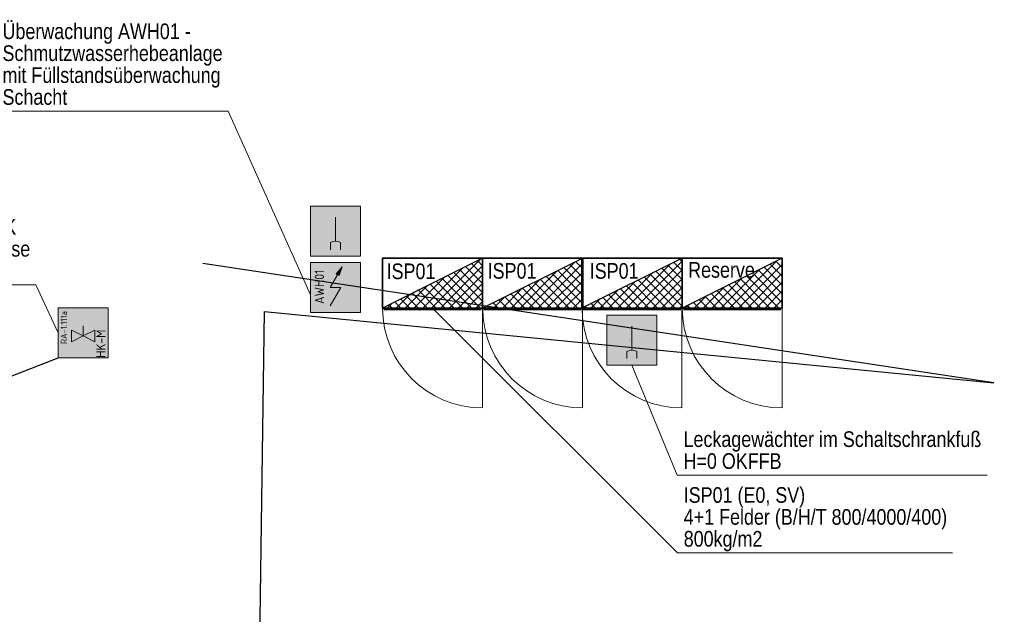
# Model space of a CAD drawing. Header units: metres. Extents: x -13.3 to 22.4, y -10.6 to 32.8.
# Tile 9 of 10: x 0.7 to 8.6, y 27.6 to 32.3. Entities that reach past the tile are written whole.
import ezdxf
from ezdxf.enums import TextEntityAlignment as Align

# ---------------------------------------------------------------- set-up
doc = ezdxf.new("R2010")
doc.units = ezdxf.units.M
doc.header["$MEASUREMENT"] = 0
doc.linetypes.add('DGN Style 5', pattern=[0.005450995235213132, 0.002336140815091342, -0.00311485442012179])
doc.layers.add('INTERN_Bemerkung', color=6, linetype='Continuous', lineweight=30, plot=False)
for name, color, linetype, lineweight in [('TRI_CONNPTS', 7, 'Continuous', 0), ('TRI_H3D', 7, 'Continuous', 0), ('ZWP_446_RINGERDER', 7, 'Continuous', 0), ('ZWP_480_SCHALTSCHRAENKE_E0_GA_2D', 7, 'Continuous', 0), ('ZWP_480_SCHALTSCHRAENKE_E0_GA_3D', 7, 'Continuous', 0), ('ZWP_480_SCHALTSCHRAENKE_E0_GA_TEXT', 7, 'Continuous', 0), ('ZWP_480_SYM_E0', 5, 'Continuous', 13), ('ZWP_480_SYM_E0_2D', 7, 'Continuous', 0), ('ZWP_480_SYM_SCHWARZ', 7, 'Continuous', 13), ('ZWP_480_TEXT_1_50_TOP', 7, 'Continuous', 0)]:
    doc.layers.add(name, color=color, linetype=linetype, lineweight=lineweight)
doc.layers.get('TRI_CONNPTS').off()
doc.layers.get('TRI_H3D').off()
doc.styles.add('ISOCP', font='isocp.shx')
doc.styles.add('ZWP_1 200', font='ARIALN.TTF', dxfattribs={"height": 0.5})
doc.styles.add('ZWP_1 50', font='ARIALN.TTF', dxfattribs={"height": 0.125})

# ---------------------------------------------------------------- blocks, each defined once
blk = doc.blocks.new('ZWP_480_Waechter_Leckage_1')
at = {"color": 5, "lineweight": 13}
for p, q in [((0.01984685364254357, -0.07984180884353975), (0.01984685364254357, 0.1125372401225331)), ((0.01984685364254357, -0.07984180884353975), (0.01984685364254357, 0.1125372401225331)), ((-0.0201504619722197, -0.1473316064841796), (-0.0201504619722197, -0.09019410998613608)), ((-0.0201504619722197, -0.1473316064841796), (-0.0201504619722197, -0.1198391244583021)), ((0.05984416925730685, -0.1473316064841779), (0.05984416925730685, -0.09019410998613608)), ((0.05984416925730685, -0.1473316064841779), (0.05984416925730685, -0.1198391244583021))]:
    blk.add_line(p, q, dxfattribs=at)
at = {"color": 5, "lineweight": 13, "flags": 128}
blk.add_lwpolyline([(-0.1801531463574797, 0.1999999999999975), (0.2198468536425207, 0.1999999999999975), (0.2198468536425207, -0.2000000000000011), (-0.1801531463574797, -0.2000000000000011)], close=True, dxfattribs=at)
at = {"color": 5, "lineweight": 13}
blk.add_arc((0.01984685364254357, -0.1622850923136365), 0.08244328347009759, 60.97773399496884, 119.0222660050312, dxfattribs=at)
at = {"color": 254, "lineweight": 13, "extrusion": (0, 0, -1)}
blk.add_solid([(0.1801531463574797, 0.1999999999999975), (-0.2198468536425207, 0.1999999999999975), (0.1801531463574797, -0.2000000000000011), (-0.2198468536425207, -0.2000000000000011)], dxfattribs=at)
blk = doc.blocks.new('ZWP_480_Waechter_Leckage')
at = {"layer": 'ZWP_446_RINGERDER', "color": 52, "linetype": 'DGN Style 5', "lineweight": 0}
blk.add_line((0, 0.0009999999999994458), (0, 0.001299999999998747), dxfattribs=at)
at = {"layer": 'ZWP_446_RINGERDER', "color": 212, "linetype": 'DGN Style 5', "lineweight": 0}
blk.add_line((0, 0, 0.0009999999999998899), (0, 0.0003999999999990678, 0.0009999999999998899), dxfattribs=at)
at = {"layer": 'ZWP_446_RINGERDER', "color": 12, "linetype": 'DGN Style 5', "lineweight": 0}
blk.add_line((0, 0), (0, 0.0001999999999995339), dxfattribs=at)
at = {"layer": 'ZWP_446_RINGERDER', "color": 92, "linetype": 'DGN Style 5', "lineweight": 0}
blk.add_line((0.0009999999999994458, 0), (0.0009999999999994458, 9.999999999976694e-05), dxfattribs=at)
at = {"layer": 'ZWP_446_RINGERDER', "color": 32, "linetype": 'DGN Style 5', "lineweight": 0}
blk.add_line((0.219928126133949, 0), (0.219928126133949, 0.0004999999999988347), dxfattribs=at)
at = {"layer": 'ZWP_480_SYM_E0', "color": 5, "lineweight": 13}
blk.add_blockref('ZWP_480_Waechter_Leckage_1', (0, 0), dxfattribs=at)
blk = doc.blocks.new('_T3D___18')
at = {"layer": 'ZWP_480_TEXT_1_50_TOP', "linetype": 'Continuous'}
for q in [(5.611446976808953, 29.57716641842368, -0.3950001), (8.450239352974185, 28.69826161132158, -0.3950001)]:
    blk.add_line((5.974467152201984, 28.69826161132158, -0.3950001), q, dxfattribs=at)
at = {"layer": 'ZWP_480_TEXT_1_50_TOP', "linetype": 'Continuous', "style": 'ZWP_1 50'}
for s, p in [('Leckagewächter im Schaltschrankfuß', (6.024467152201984, 29.04826161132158, -0.3950001)), ('H=0 OKFFB', (6.024467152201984, 28.87326161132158, -0.3950001))]:
    blk.add_text(s, height=0.125, dxfattribs=at).set_placement(p, align=Align.TOP_LEFT)
blk = doc.blocks.new('_$VT$__1')
at = {"layer": 'ZWP_480_SCHALTSCHRAENKE_E0_GA_2D', "color": 6, "linetype": 'Continuous', "lineweight": 30}
for p, q in [((0.7974696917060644, 0.3987348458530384, 2), (0.7999999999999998, 0.3962045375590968, 2)), ((0.3803106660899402, 0, 2), (0.7606213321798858, 0.3803106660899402, 2)), ((0.4510213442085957, 0, 2), (0.7999999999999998, 0.3489786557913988, 2)), ((0.656048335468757, 0.3280241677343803, 2), (0.7999999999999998, 0.1840725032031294, 2)), ((0.7031887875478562, 0.3515943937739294, 2), (0.7999999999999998, 0.254783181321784, 2)), ((0.7503292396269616, 0.3751646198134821, 2), (0.7999999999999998, 0.3254938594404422, 2)), ((0.2388893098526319, 0, 2), (0.4777786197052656, 0.2388893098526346, 2)), ((0.3095999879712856, 0, 2), (0.6191999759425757, 0.3095999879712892, 2)), ((0.514626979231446, 0.2573134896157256, 2), (0.7719404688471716, 0, 2)), ((0.5217320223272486, 0, 2), (0.7999999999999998, 0.2782679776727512, 2)), ((0.5617674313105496, 0.2808837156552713, 2), (0.7999999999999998, 0.04265114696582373, 2)), ((0.6089078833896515, 0.3044539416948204, 2), (0.7999999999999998, 0.1133618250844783, 2)), ((0.1681786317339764, 0, 2), (0.3363572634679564, 0.16817863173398, 2)), ((0.326065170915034, 0.1630325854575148, 2), (0.4890977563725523, 0, 2)), ((0.3732056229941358, 0.1866028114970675, 2), (0.5598084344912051, 0, 2)), ((0.4203460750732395, 0.2101730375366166, 2), (0.6305191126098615, 0, 2)), ((0.4674865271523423, 0.2337432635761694, 2), (0.7012297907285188, 0, 2)), ((0.592442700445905, 0, 2), (0.7999999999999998, 0.2075572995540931, 2)), ((0.09746795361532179, 0, 2), (0.1949359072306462, 0.09746795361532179, 2)), ((0.1846438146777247, 0.09232190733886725, 2), (0.2769657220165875, 0, 2)), ((0.2317842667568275, 0.1158921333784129, 2), (0.3476764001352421, 0, 2)), ((0.2789247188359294, 0.139462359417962, 2), (0.4183870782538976, 0, 2)), ((0.6631533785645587, 0, 2), (0.7999999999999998, 0.1368466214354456, 2)), ((0.02675727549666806, 0, 2), (0.05351455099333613, 0.02675727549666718, 2)), ((0.04322245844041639, 0.02161122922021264, 2), (0.06483368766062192, 0, 2)), ((0.09036291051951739, 0.04518145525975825, 2), (0.1355443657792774, 0, 2)), ((0.1375033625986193, 0.06875168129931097, 2), (0.206255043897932, 0, 2)), ((0.7338640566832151, 0, 2), (0.7999999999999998, 0.06613594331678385, 2))]:
    blk.add_line(p, q, dxfattribs=at)
at = {"layer": 'ZWP_480_SCHALTSCHRAENKE_E0_GA_2D', "color": 6, "linetype": 'Continuous', "lineweight": 0}
blk.add_line((0.7989999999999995, 0, 0.2000000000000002), (0.7989999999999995, -0.7979999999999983, 0.2000000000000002), dxfattribs=at)
blk.add_arc((0.7989999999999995, 0, 0.2000000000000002), 0.798, 180, 270, dxfattribs=at)
at = {"layer": 'ZWP_480_SCHALTSCHRAENKE_E0_GA_2D', "color": 6, "linetype": 'Continuous', "lineweight": 30}
blk.add_3dface([(0, 0, 2), (0.7999999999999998, 0, 2), (0.7999999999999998, 0.4000000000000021, 2)], dxfattribs=at)
at = {"layer": 'ZWP_480_SCHALTSCHRAENKE_E0_GA_3D', "color": 6, "linetype": 'Continuous', "lineweight": 30}
for points in [[(0, 0.4000000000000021), (0.7999999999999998, 0.4000000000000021), (0.7999999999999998, 0.4000000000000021, 2), (0, 0.4000000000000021, 2)], [(0, 0), (0, 0.4000000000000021), (0, 0.4000000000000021, 2), (0, 0, 2)], [(0, 0), (0.7999999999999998, 0), (0.7999999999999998, 0.4000000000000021), (0, 0.4000000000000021)], [(0.7999999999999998, 0), (0.7999999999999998, 0.4000000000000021), (0.7999999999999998, 0.4000000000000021, 2), (0.7999999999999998, 0, 2)], [(0, 0), (0.7999999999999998, 0), (0.7999999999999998, 0, 2), (0, 0, 2)], [(0.7889999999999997, -0.00999999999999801, 0.2000000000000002), (0.01100000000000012, -0.00999999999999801, 0.2000000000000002), (0.01100000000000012, -0.00999999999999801, 1.998), (0.7889999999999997, -0.00999999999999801, 1.998)]]:
    blk.add_3dface(points, dxfattribs=at)
at = {"layer": 'ZWP_480_SCHALTSCHRAENKE_E0_GA_TEXT', "color": 6, "lineweight": 0, "style": 'ZWP_1 50'}
blk.add_text('Reserve', height=0.125, dxfattribs=at).set_placement((0.0485783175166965, 0.3676127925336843, 2.0001), align=Align.TOP_LEFT)
blk = doc.blocks.new('_$VT$__2')
at = {"layer": 'ZWP_480_SCHALTSCHRAENKE_E0_GA_2D', "color": 136, "linetype": 'Continuous', "lineweight": 30}
for p, q in [((0.3218737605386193, 0, 2), (0.6437475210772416, 0.3218737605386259, 2)), ((0.3925844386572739, 0, 2), (0.7851688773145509, 0.392584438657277, 2)), ((0.4632951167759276, 0, 2), (0.8000000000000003, 0.3367048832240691, 2)), ((0.6642308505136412, 0.3321154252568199, 2), (0.8000000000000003, 0.1963462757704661, 2)), ((0.7113713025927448, 0.3556856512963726, 2), (0.8000000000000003, 0.2670569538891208, 2)), ((0.7585117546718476, 0.3792558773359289, 2), (0.8000000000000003, 0.3377676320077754, 2)), ((0.2511630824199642, 0, 2), (0.5023261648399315, 0.2511630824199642, 2)), ((0.4756690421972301, 0.2378345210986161, 2), (0.7135035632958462, -7.105427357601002e-15, 2)), ((0.5228094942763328, 0.2614047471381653, 2), (0.7842142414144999, 0, 2)), ((0.5340057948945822, 0, 2), (0.8000000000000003, 0.2659942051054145, 2)), ((0.5699499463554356, 0.2849749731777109, 2), (0.8000000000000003, 0.05492491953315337, 2)), ((0.6170903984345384, 0.3085451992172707, 2), (0.8000000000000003, 0.1256355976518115, 2)), ((0.18045240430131, 0, 2), (0.3609048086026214, 0.1804524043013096, 2)), ((0.3342476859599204, 0.1671238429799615, 2), (0.5013715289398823, 0, 2)), ((0.3813881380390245, 0.1906940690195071, 2), (0.572082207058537, 0, 2)), ((0.4285285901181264, 0.2142642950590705, 2), (0.6427928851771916, 0, 2)), ((0.6047164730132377, 0, 2), (0.8000000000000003, 0.1952835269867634, 2)), ((0.1097417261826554, 0, 2), (0.2194834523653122, 0.1097417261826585, 2)), ((0.1928263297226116, 0.09641316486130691, 2), (0.2892394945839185, 0, 2)), ((0.2399667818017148, 0.1199833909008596, 2), (0.3599501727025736, 0, 2)), ((0.287107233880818, 0.1435536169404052, 2), (0.4306608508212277, 0, 2)), ((0.6754271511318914, 0, 2), (0.8000000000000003, 0.1245728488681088, 2)), ((0.004264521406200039, 0.002132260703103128, 2), (0.006396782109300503, 0, 2)), ((0.03903104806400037, 0, 2), (0.07806209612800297, 0.03903104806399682, 2)), ((0.05140497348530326, 0.02570248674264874, 2), (0.07710746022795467, 0, 2)), ((0.09854542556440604, 0.04927271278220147, 2), (0.1478181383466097, 0, 2)), ((0.1456858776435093, 0.07284293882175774, 2), (0.2185288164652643, 0, 2)), ((0.746137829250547, 0, 2), (0.8000000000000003, 0.05386217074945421, 2))]:
    blk.add_line(p, q, dxfattribs=at)
at = {"layer": 'ZWP_480_SCHALTSCHRAENKE_E0_GA_2D', "color": 136, "linetype": 'Continuous', "lineweight": 0}
blk.add_line((0.7989999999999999, 0, 0.2000000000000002), (0.7989999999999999, -0.7979999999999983, 0.2000000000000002), dxfattribs=at)
blk.add_arc((0.7989999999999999, 0, 0.2000000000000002), 0.798, 180, 270, dxfattribs=at)
at = {"layer": 'ZWP_480_SCHALTSCHRAENKE_E0_GA_2D', "color": 136, "linetype": 'Continuous', "lineweight": 30}
blk.add_3dface([(0, 0, 2), (0.8000000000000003, 0, 2), (0.8000000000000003, 0.4000000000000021, 2)], dxfattribs=at)
at = {"layer": 'ZWP_480_SCHALTSCHRAENKE_E0_GA_3D', "color": 136, "linetype": 'Continuous', "lineweight": 30}
for points in [[(0, 0.4000000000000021), (0.8000000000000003, 0.4000000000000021), (0.8000000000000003, 0.4000000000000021, 2), (0, 0.4000000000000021, 2)], [(0, 0), (0, 0.4000000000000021), (0, 0.4000000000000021, 2), (0, 0, 2)], [(0, 0), (0.8000000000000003, 0), (0.8000000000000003, 0.4000000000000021), (0, 0.4000000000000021)], [(0.8000000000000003, 0), (0.8000000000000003, 0.4000000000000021), (0.8000000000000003, 0.4000000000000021, 2), (0.8000000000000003, 0, 2)], [(0, 0), (0.8000000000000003, 0), (0.8000000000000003, 0, 2), (0, 0, 2)], [(0.7890000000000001, -0.00999999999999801, 0.2000000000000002), (0.01099999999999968, -0.00999999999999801, 0.2000000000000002), (0.01099999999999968, -0.00999999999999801, 1.998), (0.7890000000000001, -0.00999999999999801, 1.998)]]:
    blk.add_3dface(points, dxfattribs=at)
at = {"layer": 'ZWP_480_SCHALTSCHRAENKE_E0_GA_TEXT', "color": 7, "lineweight": 0, "style": 'ZWP_1 50'}
blk.add_text('ISP01', height=0.125, dxfattribs=at).set_placement((0.03335603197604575, 0.3563965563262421, 2.0001), align=Align.TOP_LEFT)
blk = doc.blocks.new('_$VT$__3')
at = {"layer": 'ZWP_480_SCHALTSCHRAENKE_E0_GA_2D', "color": 136, "linetype": 'Continuous', "lineweight": 30}
for p, q in [((0.7908638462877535, 0.3954319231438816, 2), (0.7999999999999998, 0.38629576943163, 2)), ((0.3704018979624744, 0, 2), (0.7408037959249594, 0.3704018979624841, 2)), ((0.4411125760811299, 0, 2), (0.8000000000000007, 0.3588874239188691, 2)), ((0.6494424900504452, 0.3247212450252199, 2), (0.7999999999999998, 0.1741637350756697, 2)), ((0.6965829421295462, 0.3482914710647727, 2), (0.7999999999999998, 0.2448744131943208, 2)), ((0.743723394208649, 0.3718616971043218, 2), (0.7999999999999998, 0.3155850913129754, 2)), ((0.2996912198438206, 0, 2), (0.5993824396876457, 0.2996912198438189, 2)), ((0.5080211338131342, 0.2540105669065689, 2), (0.7620317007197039, 0, 2)), ((0.5118232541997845, 0, 2), (0.7999999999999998, 0.2881767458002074, 2)), ((0.555161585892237, 0.277580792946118, 2), (0.7999999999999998, 0.03274237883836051, 2)), ((0.6023020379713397, 0.3011510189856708, 2), (0.7999999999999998, 0.1034530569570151, 2)), ((0.1582698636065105, 0, 2), (0.3165397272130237, 0.1582698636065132, 2)), ((0.2289805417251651, 0, 2), (0.4579610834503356, 0.2289805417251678, 2)), ((0.3194593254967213, 0.1597296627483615, 2), (0.4791889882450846, 0, 2)), ((0.366599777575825, 0.1832998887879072, 2), (0.5498996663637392, 0, 2)), ((0.4137402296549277, 0.2068701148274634, 2), (0.6206103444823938, 0, 2)), ((0.4608806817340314, 0.230440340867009, 2), (0.6913210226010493, 0, 2)), ((0.58253393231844, 0, 2), (0.7999999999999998, 0.2174660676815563, 2)), ((0.0875591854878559, 0, 2), (0.1751183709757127, 0.08755918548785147, 2)), ((0.178037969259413, 0.08901898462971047, 2), (0.2670569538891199, 0, 2)), ((0.2251784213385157, 0.1125892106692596, 2), (0.3377676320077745, 0, 2)), ((0.2723188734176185, 0.1361594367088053, 2), (0.40847831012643, 0, 2)), ((0.6532446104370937, 0, 2), (0.7999999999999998, 0.1467553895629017, 2)), ((0.01684850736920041, 0, 2), (0.0336970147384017, 0.01684850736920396, 2)), ((0.03661661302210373, 0.01830830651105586, 2), (0.05492491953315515, -7.105427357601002e-15, 2)), ((0.08375706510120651, 0.04187853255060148, 2), (0.1256355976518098, 0, 2)), ((0.1308975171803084, 0.06544875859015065, 2), (0.1963462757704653, 0, 2)), ((0.7239552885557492, 0, 2), (0.7999999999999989, 0.07604471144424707, 2)), ((0.7946659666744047, 0, 2), (0.8000000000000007, 0.005334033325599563, 2))]:
    blk.add_line(p, q, dxfattribs=at)
at = {"layer": 'ZWP_480_SCHALTSCHRAENKE_E0_GA_2D', "color": 136, "linetype": 'Continuous', "lineweight": 0}
blk.add_line((0.7989999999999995, 0, 0.2000000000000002), (0.7989999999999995, -0.7979999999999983, 0.2000000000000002), dxfattribs=at)
blk.add_arc((0.7989999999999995, 0, 0.2000000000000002), 0.798, 180, 270, dxfattribs=at)
at = {"layer": 'ZWP_480_SCHALTSCHRAENKE_E0_GA_2D', "color": 136, "linetype": 'Continuous', "lineweight": 30}
blk.add_3dface([(0, 0, 2), (0.7999999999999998, 0, 2), (0.7999999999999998, 0.4000000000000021, 2)], dxfattribs=at)
at = {"layer": 'ZWP_480_SCHALTSCHRAENKE_E0_GA_3D', "color": 136, "linetype": 'Continuous', "lineweight": 30}
for points in [[(0, 0.4000000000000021), (0.7999999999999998, 0.4000000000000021), (0.7999999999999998, 0.4000000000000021, 2), (0, 0.4000000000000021, 2)], [(0, 0), (0, 0.4000000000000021), (0, 0.4000000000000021, 2), (0, 0, 2)], [(0, 0), (0.7999999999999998, 0), (0.7999999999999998, 0.4000000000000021), (0, 0.4000000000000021)], [(0.7999999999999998, 0), (0.7999999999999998, 0.4000000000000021), (0.7999999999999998, 0.4000000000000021, 2), (0.7999999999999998, 0, 2)], [(0, 0), (0.7999999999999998, 0), (0.7999999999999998, 0, 2), (0, 0, 2)], [(0.7889999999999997, -0.00999999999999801, 0.2000000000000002), (0.01099999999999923, -0.00999999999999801, 0.2000000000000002), (0.01099999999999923, -0.00999999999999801, 1.998), (0.7889999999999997, -0.00999999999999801, 1.998)]]:
    blk.add_3dface(points, dxfattribs=at)
at = {"layer": 'ZWP_480_SCHALTSCHRAENKE_E0_GA_TEXT', "color": 7, "lineweight": 0, "style": 'ZWP_1 50'}
blk.add_text('ISP01', height=0.125, dxfattribs=at).set_placement((0.04068104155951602, 0.3600590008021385, 2.0001), align=Align.TOP_LEFT)
blk = doc.blocks.new('_$VT$__4')
at = {"layer": 'ZWP_480_SCHALTSCHRAENKE_E0_GA_2D', "color": 136, "linetype": 'Continuous', "lineweight": 30}
for p, q in [((0.3539650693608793, 0, 2), (0.7079301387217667, 0.3539650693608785, 2)), ((0.4246757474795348, 0, 2), (0.7999999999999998, 0.3753242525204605, 2)), ((0.6384846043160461, 0.3192423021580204, 2), (0.8000000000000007, 0.1577269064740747, 2)), ((0.6856250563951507, 0.3428125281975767, 2), (0.7999999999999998, 0.2284375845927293, 2)), ((0.7327655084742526, 0.3663827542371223, 2), (0.8000000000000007, 0.2991482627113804, 2)), ((0.7799059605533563, 0.3899529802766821, 2), (0.7999999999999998, 0.369858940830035, 2)), ((0.2832543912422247, 0, 2), (0.5665087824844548, 0.2832543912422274, 2)), ((0.4953864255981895, 0, 2), (0.7999999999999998, 0.3046135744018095, 2)), ((0.4970632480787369, 0.2485316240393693, 2), (0.7455948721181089, 0, 2)), ((0.5442037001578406, 0.2721018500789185, 2), (0.7999999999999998, 0.01630555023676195, 2)), ((0.5913441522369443, 0.2956720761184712, 2), (0.7999999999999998, 0.08701622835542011, 2)), ((0.2125437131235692, 0, 2), (0.4250874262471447, 0.2125437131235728, 2)), ((0.3556418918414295, 0.1778209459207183, 2), (0.5334628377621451, 0, 2)), ((0.4027823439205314, 0.2013911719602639, 2), (0.6041735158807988, 0, 2)), ((0.4499227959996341, 0.2249613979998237, 2), (0.6748841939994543, 0, 2)), ((0.5660971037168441, 0, 2), (0.7999999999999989, 0.2339028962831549, 2)), ((0.6368077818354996, 0, 2), (0.7999999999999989, 0.1631922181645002, 2)), ((0.1418330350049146, 0, 2), (0.2836660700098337, 0.1418330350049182, 2)), ((0.1670800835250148, 0.08354004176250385, 2), (0.2506201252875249, 0, 2)), ((0.2142205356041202, 0.1071102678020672, 2), (0.3213308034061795, 0, 2)), ((0.2613609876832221, 0.1306804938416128, 2), (0.3920414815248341, 0, 2)), ((0.308501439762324, 0.154250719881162, 2), (0.4627521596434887, 0, 2)), ((0.7075184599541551, 7.105427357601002e-15, 2), (0.7999999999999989, 0.09248154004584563, 2)), ((0.0004116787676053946, 0, 2), (0.0008233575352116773, 0.0004116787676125, 2)), ((0.02565872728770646, 0.01282936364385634, 2), (0.03848809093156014, 0, 2)), ((0.07112235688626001, 0, 2), (0.1422447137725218, 0.07112235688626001, 2)), ((0.07279917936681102, 0.03639958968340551, 2), (0.1091987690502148, 0, 2)), ((0.1199396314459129, 0.05996981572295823, 2), (0.1799094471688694, 0, 2)), ((0.7782291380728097, 0, 2), (0.7999999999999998, 0.02177086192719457, 2))]:
    blk.add_line(p, q, dxfattribs=at)
at = {"layer": 'ZWP_480_SCHALTSCHRAENKE_E0_GA_2D', "color": 136, "linetype": 'Continuous', "lineweight": 0}
blk.add_line((0.7990000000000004, 0, 0.2000000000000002), (0.7990000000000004, -0.7979999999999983, 0.2000000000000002), dxfattribs=at)
blk.add_arc((0.7990000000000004, 0, 0.2000000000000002), 0.798, 180, 270, dxfattribs=at)
at = {"layer": 'ZWP_480_SCHALTSCHRAENKE_E0_GA_2D', "color": 136, "linetype": 'Continuous', "lineweight": 30}
blk.add_3dface([(0, 0, 2), (0.7999999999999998, 0, 2), (0.7999999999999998, 0.4000000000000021, 2)], dxfattribs=at)
at = {"layer": 'ZWP_480_SCHALTSCHRAENKE_E0_GA_3D', "color": 136, "linetype": 'Continuous', "lineweight": 30}
for points in [[(0, 0.4000000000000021), (0.7999999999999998, 0.4000000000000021), (0.7999999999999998, 0.4000000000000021, 2), (0, 0.4000000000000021, 2)], [(0, 0), (0, 0.4000000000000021), (0, 0.4000000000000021, 2), (0, 0, 2)], [(0, 0), (0.7999999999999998, 0), (0.7999999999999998, 0.4000000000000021), (0, 0.4000000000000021)], [(0.7999999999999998, 0), (0.7999999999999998, 0.4000000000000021), (0.7999999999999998, 0.4000000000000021, 2), (0.7999999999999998, 0, 2)], [(0, 0), (0.7999999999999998, 0), (0.7999999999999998, 0, 2), (0, 0, 2)], [(0.7889999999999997, -0.00999999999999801, 0.2000000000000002), (0.01100000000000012, -0.00999999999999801, 0.2000000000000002), (0.01100000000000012, -0.00999999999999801, 1.998), (0.7889999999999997, -0.00999999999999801, 1.998)]]:
    blk.add_3dface(points, dxfattribs=at)
at = {"layer": 'ZWP_480_SCHALTSCHRAENKE_E0_GA_TEXT', "color": 7, "lineweight": 0, "style": 'ZWP_1 50'}
blk.add_text('ISP01', height=0.125, dxfattribs=at).set_placement((0.06219825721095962, 0.3596011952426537, 2.0001), align=Align.TOP_LEFT)
blk = doc.blocks.new('_T3D___28')
at = {"layer": 'ZWP_480_TEXT_1_50_TOP', "linetype": 'Continuous'}
for q in [(-2.007415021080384, 1.430923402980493), (2.147007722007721, -0.5249999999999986)]:
    blk.add_line((-0.05000000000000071, -0.5249999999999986), q, dxfattribs=at)
at = {"layer": 'ZWP_480_TEXT_1_50_TOP', "linetype": 'Continuous', "style": 'ZWP_1 50'}
for s, p in [('ISP01 (E0, SV)', (0, 0)), ('4+1 Felder (B/H/T 800/4000/400)', (0, -0.1750000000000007)), ('800kg/m2', (0, -0.3500000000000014))]:
    blk.add_text(s, height=0.125, dxfattribs=at).set_placement(p, align=Align.TOP_LEFT)
blk = doc.blocks.new('_T3D___31')
at = {"layer": 'ZWP_480_TEXT_1_50_TOP', "linetype": 'Continuous'}
for p, q in [((-1.47238371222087, 30.18847174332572, -3.440328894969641), (0.850010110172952, 30.18847174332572, -3.440328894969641)), ((0.850010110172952, 30.18847174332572, -3.440328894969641), (1.02840359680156, 29.80446182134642, -3.440328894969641))]:
    blk.add_line(p, q, dxfattribs=at)
at = {"layer": 'ZWP_480_TEXT_1_50_TOP', "linetype": 'Continuous', "style": 'ZWP_1 50'}
for s, p in [('Ventil_thermolektrisch_PWM_HK', (-1.42238371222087, 30.71347174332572, -3.440328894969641)), ('Verkabelung über UP-Auslassdose', (-1.42238371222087, 30.53847174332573, -3.440328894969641)), ('im Wandschlitz bis UHD', (-1.42238371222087, 30.36347174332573, -3.440328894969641))]:
    blk.add_text(s, height=0.125, dxfattribs=at).set_placement(p, align=Align.TOP_LEFT)
blk = doc.blocks.new('ZWP_480_Wächter_Leckage_1')
at = {"lineweight": 13}
for p, q in [((0.01984685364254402, -0.07984180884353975), (0.01984685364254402, 0.1125372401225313)), ((0.01984685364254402, -0.07984180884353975), (0.01984685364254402, 0.1125372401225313)), ((-0.0201504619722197, -0.1473316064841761), (-0.0201504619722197, -0.09019410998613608)), ((-0.0201504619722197, -0.1473316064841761), (-0.0201504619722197, -0.1198391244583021)), ((0.05984416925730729, -0.1473316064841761), (0.05984416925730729, -0.09019410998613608)), ((0.05984416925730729, -0.1473316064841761), (0.05984416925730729, -0.1198391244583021))]:
    blk.add_line(p, q, dxfattribs=at)
at = {"lineweight": 13, "flags": 128}
blk.add_lwpolyline([(-0.1801531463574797, 0.1999999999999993), (0.2198468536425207, 0.1999999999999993), (0.2198468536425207, -0.2000000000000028), (-0.1801531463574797, -0.2000000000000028)], close=True, dxfattribs=at)
at = {"lineweight": 13}
blk.add_arc((0.01984685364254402, -0.1622850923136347), 0.08244328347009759, 60.97773399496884, 119.0222660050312, dxfattribs=at)
at = {"color": 254, "lineweight": 13}
blk.add_solid([(-0.1801531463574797, 0.1999999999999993), (0.2198468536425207, 0.1999999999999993), (-0.1801531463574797, -0.2000000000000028), (0.2198468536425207, -0.2000000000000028)], dxfattribs=at)
blk = doc.blocks.new('ZWP_480_Autarke_Anlage_1_2')
at = {"lineweight": 13, "extrusion": (0, 0, -1)}
blk.add_hatch(color=256, dxfattribs=at).paths.add_polyline_path([(-0.02941622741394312, -0.1045777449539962), (-0.05244524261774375, -0.03550102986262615), (-0.004560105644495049, -0.09035485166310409), (-0.01698816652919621, -0.09746629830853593)])
at = {"lineweight": 13}
for p, q in [((-0.04168252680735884, -0.2000000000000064), (0.0169881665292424, -0.09746629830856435)), ((-0.04242213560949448, -0.3469824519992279), (0.04168252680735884, -0.2000000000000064)), ((-0.04168252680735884, -0.2000000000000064), (0.04168252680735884, -0.2000000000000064))]:
    blk.add_line(p, q, dxfattribs=at)
at = {"lineweight": 13, "flags": 128}
for points in [[(-0.2000000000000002, -0.4000000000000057), (-0.2000000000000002, -3.552713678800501e-15), (0.2000000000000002, -3.552713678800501e-15), (0.2000000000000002, -0.4000000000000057)], [(0.004560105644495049, -0.09035485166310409), (0.05244524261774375, -0.03550102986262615), (0.02941622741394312, -0.1045777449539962), (0.01698816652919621, -0.09746629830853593)]]:
    blk.add_lwpolyline(points, close=True, dxfattribs=at)
at = {"color": 254, "lineweight": 13, "extrusion": (0, 0, -1)}
blk.add_solid([(0.2000000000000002, -0.4000000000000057), (0.2000000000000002, -3.552713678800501e-15), (-0.2000000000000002, -0.4000000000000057), (-0.2000000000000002, -3.552713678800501e-15)], dxfattribs=at)
at = {"insert": (-0.128373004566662, -0.1943750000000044), "char_height": 0.15, "attachment_point": 5, "rotation": 89.99999999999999, "style": 'ZWP_1 200'}
blk.add_mtext('\\Fisocp;\\Q0;\\H0.5x;AWH01', dxfattribs=at)
blk = doc.blocks.new('_T3D___43')
at = {"layer": 'ZWP_480_TEXT_1_50_TOP', "linetype": 'Continuous'}
for p, q in [((0.474640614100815, 28.376508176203), (2.327536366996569, 28.376508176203)), ((2.327536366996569, 28.376508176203), (2.9854591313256, 26.90817744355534))]:
    blk.add_line(p, q, dxfattribs=at)
at = {"layer": 'ZWP_480_TEXT_1_50_TOP', "linetype": 'Continuous', "style": 'ZWP_1 50'}
for s, p in [('Überwachung AWH01 - ', (0.524640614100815, 29.076508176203)), ('Schmutzwasserhebeanlage', (0.524640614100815, 28.90150817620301)), ('mit Füllstandsüberwachung', (0.524640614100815, 28.72650817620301)), ('Schacht', (0.524640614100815, 28.551508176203))]:
    blk.add_text(s, height=0.125, dxfattribs=at).set_placement(p, align=Align.TOP_LEFT)
blk = doc.blocks.new('ZWP_480_Ventil_thermelektr_1_1')
at = {"color": 5, "lineweight": 13}
for p, q in [((-0.09377405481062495, 0.02415020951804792), (-1.643130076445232e-14, -0.02273681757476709)), ((-0.09377405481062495, -0.06962384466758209), (-0.09377405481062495, 0.02415020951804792)), ((-1.287858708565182e-14, 0.05726318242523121), (-1.287858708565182e-14, -0.02273681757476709)), ((0.09377405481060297, 0.02415020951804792), (-1.287858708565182e-14, -0.02273681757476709)), ((0.09377405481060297, -0.06962384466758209), (0.09377405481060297, 0.02415020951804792)), ((-1.643130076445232e-14, -0.02273681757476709), (-0.09377405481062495, -0.06962384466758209)), ((-1.287858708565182e-14, -0.02273681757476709), (0.09377405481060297, -0.06962384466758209))]:
    blk.add_line(p, q, dxfattribs=at)
at = {"color": 5, "lineweight": 13, "flags": 128}
blk.add_lwpolyline([(-0.200000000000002, 0.2022246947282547), (0.2000000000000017, 0.2022246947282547), (0.2000000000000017, -0.1977753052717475), (-0.200000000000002, -0.1977753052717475)], close=True, dxfattribs=at)
blk.add_lwpolyline([(-0.200000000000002, 0.2022246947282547), (0.2000000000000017, 0.2022246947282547), (0.2000000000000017, -0.1977753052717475), (-0.200000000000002, -0.1977753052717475)], close=True, dxfattribs=at)
at = {"color": 254, "lineweight": 13, "extrusion": (0, 0, -1)}
blk.add_solid([(0.200000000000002, 0.2022246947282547), (-0.2000000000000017, 0.2022246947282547), (0.200000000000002, -0.1977753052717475), (-0.2000000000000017, -0.1977753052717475)], dxfattribs=at)
blk.add_solid([(0.200000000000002, 0.2022246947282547), (-0.2000000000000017, 0.2022246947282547), (0.200000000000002, -0.1977753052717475), (-0.2000000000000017, -0.1977753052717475)], dxfattribs=at)
at = {"rotation": 89.99999999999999, "style": 'ISOCP'}
for s, insert, char_height, attachment_point in [('\\H0.277778x;RA-1.111a', (-0.1785626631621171, 0.176229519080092), 0.18, 3), ('\\H0.5x;HK-M', (0.1423107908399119, -0.197765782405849), 0.15, 4)]:
    blk.add_mtext(s, dxfattribs=dict(at, insert=insert, char_height=char_height, attachment_point=attachment_point))
blk = doc.blocks.new('ZWP_480_Ventil_thermelektr_2')
at = {"layer": 'ZWP_480_SYM_E0_2D', "color": 5, "lineweight": 13}
blk.add_blockref('ZWP_480_Ventil_thermelektr_1_1', (0, 0), dxfattribs=at)

msp = doc.modelspace()

# ---------------------------------------------------------------- linework, layer by layer
at = {"layer": 'INTERN_Bemerkung'}
msp.add_line((0.2984238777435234, 29.3522985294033, -0.5), (1.026979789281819, 29.6352060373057, -0.5), dxfattribs=at)
at = {"layer": 'INTERN_Bemerkung', "flags": 128}
msp.add_lwpolyline([(-5.081273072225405, 10.76787478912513), (-3.062157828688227, 10.76787478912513), (-5.134759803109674, 11.44500362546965), (-5.180435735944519, 12.31315344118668), (-3.442744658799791, 12.36878214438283), (-3.840996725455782, 24.80910562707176), (2.602450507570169, 24.71973807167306), (2.675748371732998, 30.00455220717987), (8.505067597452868, 29.43471649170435), (2.183837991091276, 30.38971699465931)], dxfattribs=at)

# ---------------------------------------------------------------- block references
at = {"layer": 'TRI_CONNPTS'}
for name, p in [('_$VT$__2', (3.618886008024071, 30.03299999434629, -3.66)), ('_$VT$__3', (4.418886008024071, 30.03299999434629, -3.66)), ('_$VT$__4', (5.213140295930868, 30.03299999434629, -3.66)), ('_$VT$__1', (6.013140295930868, 30.03299999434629, -3.66)), ('ZWP_480_Ventil_thermelektr_2', (1.226979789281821, 29.83298134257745, -0.8357212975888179))]:
    msp.add_blockref(name, p, dxfattribs=at)
at = {"layer": 'TRI_H3D', "color": 7, "linetype": 'Continuous', "lineweight": 0}
for name, p in [('_T3D___43', (0.05829340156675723, 3.230723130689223, -0.5)), ('_T3D___31', (-0.001423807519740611, 0.03074421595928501, -0.003443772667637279)), ('_T3D___28', (6.026301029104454, 28.6020765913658, -3.655)), ('_T3D___18', (6.024473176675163e-06, 2.904829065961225e-05, -0.004999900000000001))]:
    msp.add_blockref(name, p, dxfattribs=at)
at = {"layer": 'ZWP_446_RINGERDER', "color": 12, "linetype": 'DGN Style 5', "lineweight": 0}
msp.add_blockref('ZWP_480_Waechter_Leckage', (5.591606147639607, 29.77719546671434, -3.7), dxfattribs=at)
at = {"layer": 'ZWP_480_SYM_SCHWARZ', "lineweight": 13}
for name, p in [('ZWP_480_Wächter_Leckage_1', (3.223905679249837, 30.64701682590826, -3.191728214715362)), ('ZWP_480_Autarke_Anlage_1_2', (3.243752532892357, 30.39701682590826, -1.779999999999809))]:
    msp.add_blockref(name, p, dxfattribs=at)

doc.saveas('drawing.dxf')
